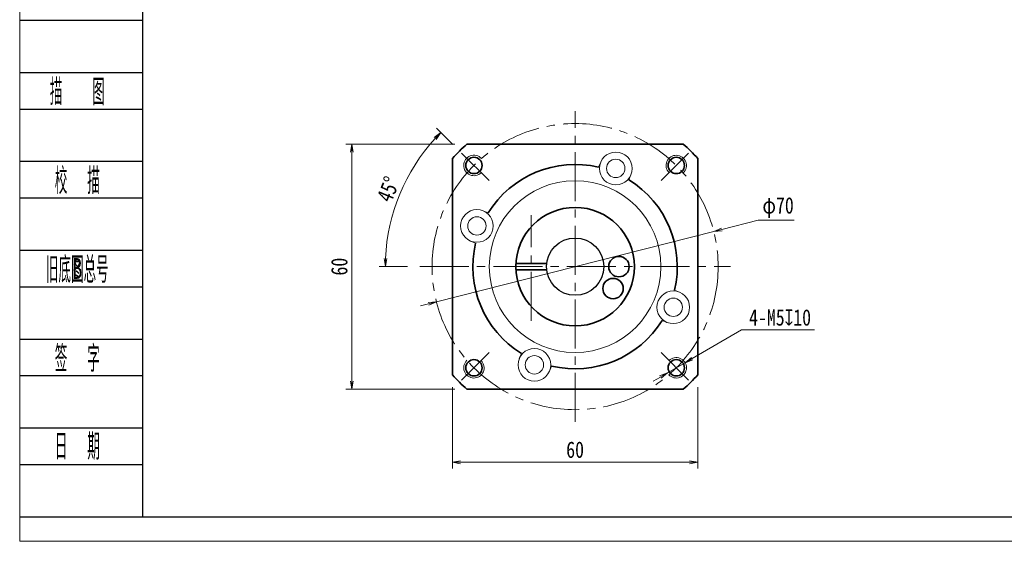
# Model space of a CAD drawing. Header units: millimetres. Extents: x -2 to 524, y 0 to 357.
# Tile 1 of 8: x 0 to 241, y 0 to 128. Entities that reach past the tile are written whole.
import ezdxf
from ezdxf.enums import TextEntityAlignment as Align

# ---------------------------------------------------------------- set-up
doc = ezdxf.new("R2010")
doc.units = ezdxf.units.MM
doc.linetypes.add('点画线', pattern=[18, 12, -2, 2, -2])
doc.layers.add('2细线层', color=4, linetype='Continuous')
doc.layers.add('6文字层', color=3, linetype='Continuous')
for name, color, linetype, lineweight in [('EB0_1', 7, 'Continuous', 35), ('中心线层', 1, '点画线', 18), ('图框_外框线', 7, 'Continuous', 18), ('尺寸线层', 3, 'Continuous', 18), ('粗实线层', 7, 'Continuous', 35), ('细实线层', 7, 'Continuous', 18)]:
    doc.layers.add(name, color=color, linetype=linetype, lineweight=lineweight)
doc.styles.add('PC_TEXTSTYLE', font='ISOCP.SHX', dxfattribs={"width": 0.707, "bigfont": 'GBCBIG.SHX'})
doc.styles.get("Standard").update_dxf_attribs({"font": 'SimSun.ttf'})
doc.styles.add('宋体', font='SimSun.ttf', dxfattribs={"width": 0.8})
doc.dimstyles.new('A水平标注$0', dxfattribs={"dimtxt": 3.5, "dimasz": 2, "dimexe": 1.5, "dimexo": 3, "dimgap": 1.1, "dimtad": 1, "dimtoh": 1, "dimdec": 4, "dimdsep": 46, "dimtxsty": '宋体', "dimblk": 'OPEN', "dimcen": 3, "dimclrd": 3, "dimclre": 3, "dimclrt": 6, "dimadec": 0, "dimazin": 0, "dimtm": 1e-09, "dimtfac": 1, "dimtdec": 4, "dimtix": 1, "dimtmove": 0, "dimatfit": 3, "dimldrblk": 'OPEN', "dimfxl": 0, "dimlwd": 13, "dimlwe": 13, "dimarcsym": 0})
doc.dimstyles.new('D直径标注φ25', dxfattribs={"dimtxt": 3.5, "dimasz": 2, "dimexe": 1, "dimexo": 3, "dimtad": 1, "dimtoh": 1, "dimdec": 1, "dimdsep": 46, "dimtxsty": '宋体', "dimblk": 'OPEN', "dimcen": 3, "dimclrd": 3, "dimclre": 3, "dimclrt": 130, "dimadec": 0, "dimazin": 0, "dimtm": 1e-09, "dimtfac": 1, "dimtdec": 1, "dimtmove": 0, "dimatfit": 0, "dimldrblk": 'OPEN', "dimfxl": 0, "dimlwd": 13, "dimlwe": 13, "dimarcsym": 0})
doc.dimstyles.new('螺孔(M8-7H)', dxfattribs={"dimtxt": 3.5, "dimasz": 2, "dimexe": 1.25, "dimexo": 3, "dimtad": 1, "dimtoh": 1, "dimdec": 4, "dimdsep": 46, "dimtxsty": '宋体', "dimblk": 'OPEN', "dimcen": 3, "dimclrd": 3, "dimclre": 3, "dimclrt": 2, "dimadec": 0, "dimazin": 0, "dimtm": 1e-09, "dimtfac": 1, "dimtdec": 4, "dimtmove": 0, "dimatfit": 3, "dimldrblk": 'OPEN', "dimfxl": 0, "dimlwd": 9, "dimlwe": 9, "dimarcsym": 0})

# ---------------------------------------------------------------- blocks, each defined once
blk = doc.blocks.new('_Open')
at = {"color": 0, "linetype": 'ByBlock', "lineweight": -2}
for p, q in [((-1, 0.17), (0, 0)), ((-1, -0.17), (0, 0)), ((0, 0), (-1, 0))]:
    blk.add_line(p, q, dxfattribs=at)
blk = doc.blocks.new('*D29')
at = {"layer": 'Defpoints', "color": 0, "transparency": 16777216}
for p in [(109.41, 97.2), (81.25, 37.2), (109.41, 37.2)]:
    blk.add_point(p, dxfattribs=at)
at = {"layer": '尺寸线层', "color": 3, "lineweight": 13, "transparency": 16777216}
for p, q in [((106.41, 97.2), (79.75, 97.2)), ((81.25, 95.2), (81.25, 39.2)), ((106.41, 37.2), (79.75, 37.2))]:
    blk.add_line(p, q, dxfattribs=at)
at = {"layer": '尺寸线层', "color": 3, "lineweight": 13, "transparency": 16777216, "xscale": 2, "yscale": 2, "zscale": 2}
for p, rotation in [((81.25, 97.2), 89.99999999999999), ((81.25, 37.2), 270)]:
    blk.add_blockref('_Open', p, dxfattribs=dict(at, rotation=rotation))
at = {"layer": '尺寸线层', "color": 6, "transparency": 16777216, "insert": (78.2, 67.2), "char_height": 4, "attachment_point": 5, "rotation": 90, "style": '宋体', "bg_fill": 3, "box_fill_scale": 1.1, "bg_fill_color": 257, "bg_fill_transparency": 0}
blk.add_mtext('60', dxfattribs=at)
blk = doc.blocks.new('*D30')
at = {"layer": 'Defpoints', "color": 0, "transparency": 16777216}
for p in [(108.09, 94.97), (114.83, 88.24), (97.87, 67.2), (173.87, 67.2)]:
    blk.add_point(p, dxfattribs=at)
at = {"layer": '尺寸线层', "color": 3, "lineweight": 13, "transparency": 16777216}
for p, q in [((105.97, 97.09), (101.99, 101.08)), ((94.87, 67.2), (87.95, 67.2))]:
    blk.add_line(p, q, dxfattribs=at)
blk.add_arc((135.87, 67.2), 46.42, 137.4688, 177.5312, dxfattribs=at)
at = {"layer": '尺寸线层', "color": 3, "lineweight": 13, "transparency": 16777216, "xscale": 2, "yscale": 2, "zscale": 2}
for p, rotation in [((103.05, 100.02), 46.23442076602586), ((89.45, 67.2), 268.7655792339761)]:
    blk.add_blockref('_Open', p, dxfattribs=dict(at, rotation=rotation))
at = {"layer": '尺寸线层', "color": 6, "transparency": 16777216, "insert": (90.18, 86.12), "char_height": 4, "attachment_point": 5, "rotation": 67.5, "style": '宋体', "bg_fill": 3, "box_fill_scale": 1.1, "bg_fill_color": 257, "bg_fill_transparency": 0}
blk.add_mtext('45%%d', dxfattribs=at)
at = {"layer": 'Defpoints', "color": 0, "transparency": 16777216}
blk.add_point((92.98, 84.96), dxfattribs=at)
blk = doc.blocks.new('*D31')
at = {"layer": 'Defpoints', "color": 0, "transparency": 16777216}
for p in [(169.79, 75.8), (101.94, 58.59)]:
    blk.add_point(p, dxfattribs=at)
at = {"layer": '尺寸线层', "color": 3, "lineweight": 13, "transparency": 16777216}
for p, q in [((180.62, 78.55), (171.73, 76.3)), ((189.43, 78.55), (180.62, 78.55)), ((101.94, 58.59), (169.79, 75.8)), ((100.01, 58.1), (98.07, 57.61))]:
    blk.add_line(p, q, dxfattribs=at)
at = {"layer": '尺寸线层', "color": 3, "lineweight": 13, "transparency": 16777216, "xscale": 2, "yscale": 2, "zscale": 2}
for p, rotation in [((169.79, 75.8), 194.2360599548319), ((101.94, 58.59), 14.23605995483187)]:
    blk.add_blockref('_Open', p, dxfattribs=dict(at, rotation=rotation))
at = {"layer": '尺寸线层', "color": 130, "transparency": 16777216, "insert": (185.53, 81.64), "char_height": 4, "attachment_point": 5, "style": '宋体', "bg_fill": 3, "box_fill_scale": 1.1, "bg_fill_color": 257, "bg_fill_transparency": 0}
blk.add_mtext('φ70', dxfattribs=at)
blk = doc.blocks.new('*D34')
at = {"layer": 'Defpoints', "color": 0, "transparency": 16777216}
for p in [(105.87, 40.74), (165.87, 40.74), (165.87, 19.33)]:
    blk.add_point(p, dxfattribs=at)
at = {"layer": '尺寸线层', "color": 3, "lineweight": 13, "transparency": 16777216}
for p, q in [((105.87, 37.74), (105.87, 17.83)), ((165.87, 37.74), (165.87, 17.83)), ((107.87, 19.33), (163.87, 19.33))]:
    blk.add_line(p, q, dxfattribs=at)
at = {"layer": '尺寸线层', "color": 3, "lineweight": 13, "transparency": 16777216, "xscale": 2, "yscale": 2, "zscale": 2, "rotation": 180}
blk.add_blockref('_Open', (105.87, 19.33), dxfattribs=at)
at = {"layer": '尺寸线层', "color": 3, "lineweight": 13, "transparency": 16777216, "xscale": 2, "yscale": 2, "zscale": 2}
blk.add_blockref('_Open', (165.87, 19.33), dxfattribs=at)
at = {"layer": '尺寸线层', "color": 6, "transparency": 16777216, "insert": (135.87, 22.39), "char_height": 4, "attachment_point": 5, "style": '宋体', "bg_fill": 3, "box_fill_scale": 1.1, "bg_fill_color": 257, "bg_fill_transparency": 0}
blk.add_mtext('60', dxfattribs=at)
blk = doc.blocks.new('*D35')
at = {"color": 3, "lineweight": 9, "transparency": 16777216}
for p, q in [((176.6, 51.7), (164.51, 44.7)), ((194.41, 51.7), (176.6, 51.7)), ((158.45, 41.2), (162.78, 43.7)), ((156.72, 40.19), (154.99, 39.19))]:
    blk.add_line(p, q, dxfattribs=at)
at = {"layer": 'Defpoints', "color": 0, "transparency": 16777216}
for p in [(162.78, 43.7), (158.45, 41.2)]:
    blk.add_point(p, dxfattribs=at)
at = {"color": 3, "lineweight": 9, "transparency": 16777216, "xscale": 2, "yscale": 2, "zscale": 2}
for p, rotation in [((162.78, 43.7), 210.0688758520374), ((158.45, 41.2), 30.06887585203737)]:
    blk.add_blockref('_Open', p, dxfattribs=dict(at, rotation=rotation))
at = {"color": 2, "transparency": 16777216, "insert": (186.01, 54.74), "char_height": 4, "attachment_point": 5, "style": '宋体', "bg_fill": 3, "box_fill_scale": 1.1, "bg_fill_color": 257, "bg_fill_transparency": 0}
blk.add_mtext('4-M5{\\famgdt|b0|i0|c0|p0;x}{10}', dxfattribs=at)

msp = doc.modelspace()

# ---------------------------------------------------------------- linework, layer by layer
at = {"layer": '2细线层'}
for p, q in [((0.13911, 127.48429), (30.07381, 127.48429)), ((0.13911, 114.69802), (30.07381, 114.69802)), ((0.13911, 105.74764), (30.07381, 105.74764)), ((0.13911, 92.96137), (30.07381, 92.96137)), ((0.13911, 84.01098), (30.07381, 84.01098)), ((0.13911, 71.22472), (30.07381, 71.22472)), ((0.13911, 62.27433), (30.07381, 62.27433)), ((0.13911, 49.48807), (30.07381, 49.48807)), ((0.13911, 40.53768), (30.07381, 40.53768)), ((0.13911, 27.75141), (30.07381, 27.75141)), ((0.13911, 18.80103), (30.07381, 18.80103)), ((0.13911, 6.01476), (30.07381, 6.01476))]:
    msp.add_line(p, q, dxfattribs=at)
at = {"layer": 'EB0_1', "linetype": 'Continuous', "lineweight": 35}
for p, q in [((162.32698, 97.19642), (109.41195, 97.19642)), ((105.86947, 93.65393), (105.86947, 40.7389)), ((165.86947, 40.7389), (165.86947, 93.65393)), ((109.41195, 37.19642), (162.32698, 37.19642))]:
    msp.add_line(p, q, dxfattribs=at)
at = {"layer": 'EB0_1'}
for p, q in [((121.38888, 67.94642), (128.90976, 67.94642)), ((121.38888, 66.44642), (128.90976, 66.44642))]:
    msp.add_line(p, q, dxfattribs=at)
for centre, radius in [((135.86947, 67.19642), 14.5), ((146.58961, 67.19642), 2.5), ((145.15339, 61.83634), 2.5)]:
    msp.add_circle(centre, radius, dxfattribs=at)
for radius, start, end in [(40, 131.4096221, 138.5903779), (40, 41.4096221, 48.5903779), (25, 76.7068962, 148.2931038), (25, 346.7068962, 58.2931038), (25, 166.7068962, 238.2931038), (25, 256.7068962, 328.2931038), (40, 221.4096221, 228.5903779), (40, 311.4096221, 318.5903779)]:
    msp.add_arc((135.86947, 67.19642), radius, start, end, dxfattribs=at)
at = {"layer": '中心线层'}
for p, q in [((135.86947, 29.19642), (135.86947, 105.19642)), ((125.14932, 53.94642), (125.14932, 79.76642)), ((97.86947, 67.19642), (173.86947, 67.19642))]:
    msp.add_line(p, q, dxfattribs=at)
at = {"layer": '中心线层', "linetype": '点画线', "lineweight": 18}
for p, q in [((114.82958, 88.2363), (108.09274, 94.97314)), ((156.90935, 88.2363), (163.64619, 94.97314)), ((114.82958, 46.15653), (108.09274, 39.41969)), ((156.90935, 46.15653), (163.64619, 39.41969))]:
    msp.add_line(p, q, dxfattribs=at)
msp.add_circle((135.86947, 67.19642), 35, dxfattribs=at)
at = {"layer": '粗实线层'}
for centre in [(111.12073, 91.94515), (160.6182, 91.94515), (111.12073, 42.44768), (160.6182, 42.44768)]:
    msp.add_circle(centre, 2, dxfattribs=at)
at = {"layer": '粗实线层', "lineweight": 18}
for centre, start, end in [((111.12073, 91.94515), 42.9532869, 315), ((160.6182, 91.94515), 312.9532869, 225), ((111.12073, 42.44768), 132.9532869, 45), ((160.6182, 42.44768), 222.9532869, 135)]:
    msp.add_arc(centre, 2.5, start, end, dxfattribs=at)
at = {"layer": '细实线层'}
for p, q in [((142.12372, 92.74802), (141.61778, 91.52658)), ((149.51475, 89.68655), (149.00882, 88.46511)), ((113.37933, 80.8417), (114.60077, 80.33577)), ((110.31787, 73.45067), (111.5393, 72.94473)), ((161.42107, 60.94217), (160.19963, 61.4481)), ((158.3596, 53.55113), (157.13816, 54.05707)), ((122.22418, 44.70628), (122.73011, 45.92772)), ((129.61522, 41.64482), (130.12115, 42.86625))]:
    msp.add_line(p, q, dxfattribs=at)
for centre, radius in [((145.81923, 91.21728), 4), ((145.81923, 91.21728), 2.25), ((135.86947, 67.19642), 21), ((111.8486, 77.14619), 4), ((111.8486, 77.14619), 2.25), ((159.89033, 57.24665), 4), ((159.89033, 57.24665), 2.25), ((125.9197, 43.17555), 4), ((125.9197, 43.17555), 2.25)]:
    msp.add_circle(centre, radius, dxfattribs=at)

# ---------------------------------------------------------------- texts
at = {"layer": '6文字层', "color": 3, "style": 'PC_TEXTSTYLE'}
for s, width, p in [('描   图', 0.6667, (14.09098, 110.22283)), ('校  描', 0.667, (14.09098, 88.48618)), ('旧底图总号', 0.667, (14.09098, 66.74952)), ('签  字', 0.667, (14.09098, 45.01287)), ('日  期', 0.667, (14.09895, 23.40383))]:
    msp.add_text(s, height=6.393133, dxfattribs=dict(at, width=width)).set_placement(p, align=Align.MIDDLE)
at = {"layer": '6文字层', "width": 0.707}
msp.add_text('B', height=5.11451, dxfattribs=at).set_placement((14.09098, 66.74952), align=Align.MIDDLE)

# ---------------------------------------------------------------- next in the draw order: dimensions: what is measured, and where the dimension line sits
at = {"layer": '尺寸线层'}
dim = msp.add_linear_dim(base=(81.25123, 37.19642), p1=(109.41195, 97.19642), p2=(109.41195, 37.19642), angle=270, dimstyle='A水平标注$0', override={"dimtxt": 4, "dimblk": 'Open', "dimtfill": 1, "dimtfillclr": 256}, dxfattribs=at)
dim.commit()
dim.dimension.update_dxf_attribs({"geometry": '*D29', "text_midpoint": (78.19593, 67.19642)})

# ---------------------------------------------------------------- next in the draw order: dimensions: what is measured, and where the dimension line sits
dim = msp.add_angular_dim_2l(base=(92.98418, 84.96009), line1=((114.82958, 88.2363), (108.09274, 94.97314)), line2=((97.86947, 67.19642), (173.86947, 67.19642)), dimstyle='A水平标注$0', override={"dimtxt": 4, "dimblk": 'Open', "dimtfill": 1, "dimtfillclr": 256}, dxfattribs=at)
dim.commit()
dim.dimension.update_dxf_attribs({"geometry": '*D30', "text_midpoint": (90.18208, 86.12075)})

# ---------------------------------------------------------------- next in the draw order: dimensions: what is measured, and where the dimension line sits
dim = msp.add_diameter_dim_2p(p1=(101.94429, 58.58931), p2=(169.79464, 75.80353), dimstyle='D直径标注φ25', override={"dimtxt": 4, "dimgap": 1, "dimpost": 'φ<>'}, dxfattribs=at)
dim.commit()
dim.dimension.update_dxf_attribs({"geometry": '*D31', "text_midpoint": (180.61947, 78.54988), "dimtype": 163})

# ---------------------------------------------------------------- next in the draw order: linework, layer by layer
msp.add_circle((135.86947, 67.19642), 7)
at = {"layer": '图框_外框线', "color": 3}
msp.add_lwpolyline([(0, 0), (505.23999, 0), (505.23999, 357.27685), (0, 357.27685)], close=True, dxfattribs=at)
at = {"layer": '图框_外框线', "color": 3, "lineweight": 25}
msp.add_lwpolyline([(30.07381, 6.01476), (499.22523, 6.01476), (499.22523, 351.26209), (30.07381, 351.26209)], close=True, dxfattribs=at)

# ---------------------------------------------------------------- next in the draw order: dimensions: what is measured, and where the dimension line sits
at = {"layer": '尺寸线层'}
dim = msp.add_linear_dim(base=(165.86947, 19.3347), p1=(105.86947, 40.7389), p2=(165.86947, 40.7389), dimstyle='A水平标注$0', override={"dimtxt": 4, "dimblk": 'Open', "dimtfill": 1, "dimtfillclr": 256}, dxfattribs=at)
dim.commit()
dim.dimension.update_dxf_attribs({"geometry": '*D34', "text_midpoint": (135.86947, 22.39001)})

# ---------------------------------------------------------------- next in the draw order: dimensions: what is measured, and where the dimension line sits
dim = msp.add_diameter_dim_2p(p1=(158.45464, 41.19508), p2=(162.78176, 43.70028), text='4-M<>{\\famgdt|b0|i0|c0|p0;x}{10}', dimstyle='螺孔(M8-7H)', override={"dimtxt": 4, "dimgap": 1, "dimtad": 1, "dimtih": 0, "dimtoh": 1, "dimdec": 4, "dimlfac": 1, "dimpost": '<>', "dimcen": 0, "dimse1": 0, "dimse2": 0, "dimsd1": 0, "dimsd2": 0, "dimtix": 0, "dimtofl": 1, "dimatfit": 3, "dimtvp": 0.1})
dim.commit()
dim.dimension.update_dxf_attribs({"geometry": '*D35', "text_midpoint": (186.007, 51.69988), "dimtype": 163})

doc.saveas('drawing.dxf')
